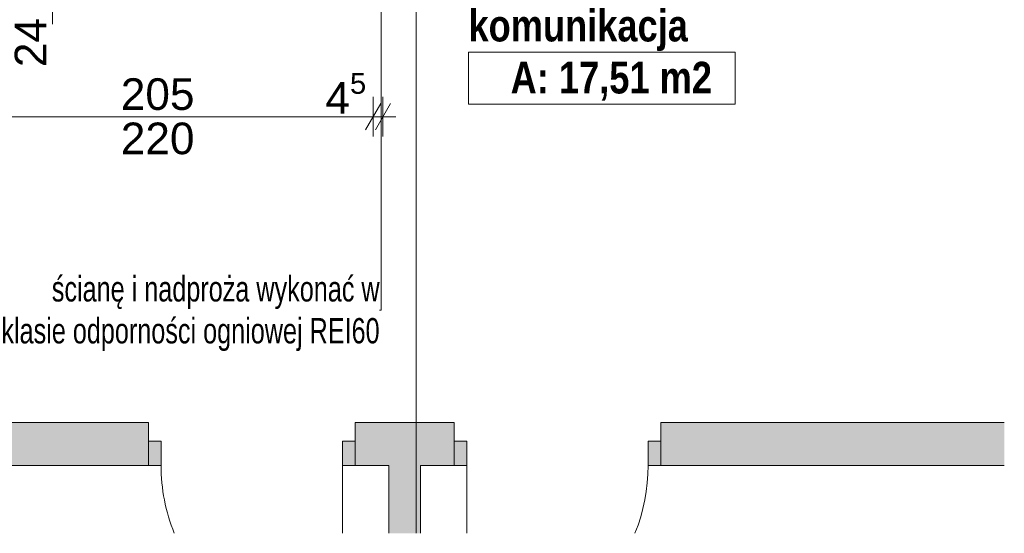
# Paper-space layout 'A-34 RZUT - PIĘTRO 4' of a CAD drawing. Header units: millimetres. Extents: x 0 to 800, y 0 to 550.
# Tile 10 of 15: x 452 to 545, y 111 to 159. Entities that reach past the tile are written whole.
import ezdxf
from ezdxf.xclip import XClip

# ---------------------------------------------------------------- set-up
doc = ezdxf.new("R2010")
doc.units = ezdxf.units.MM
doc.header["$MEASUREMENT"] = 0
doc.header["$XCLIPFRAME"] = 0
doc.linetypes.add('DASHDOTX2', pattern=[1000, 500, -250, 0, -250])
doc.linetypes.add('PRZERYWANA_DU_A', pattern=[550, 350.0000000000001, -199.9999999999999])
for name, color, linetype, lineweight in [('0_Nr_pióra__2', 8, 'Continuous', 13), ('A_strefy_Nr_pióra__1', 7, 'Continuous', 20), ('A_wymiary_Nr_pióra__1', 7, 'Continuous', 20), ('A_wymiary_Nr_pióra__2', 8, 'Continuous', 13), ('A_ściany_Nr_pióra__1', 7, 'Continuous', 20), ('Drzwi Archicad_Nr_pióra__1', 7, 'Continuous', 20)]:
    doc.layers.add(name, color=color, linetype=linetype, lineweight=lineweight)
for name, color, linetype, lineweight, true_color in [('A_opis_Nr_pióra__10', 7, 'Continuous', 13, 0x4b4b4b), ('A_opis_Nr_pióra__255', 7, 'Continuous', 15, 0x242424), ('A_osie_Nr_pióra__16', 7, 'Continuous', 5, 0x0f0f0f)]:
    doc.layers.add(name, color=color, linetype=linetype, lineweight=lineweight, true_color=true_color)
for name, color, linetype in [('A_podrys', 7, 'Continuous'), ('A_ściany', 7, 'Continuous'), ('Drzwi Archicad', 7, 'Continuous')]:
    doc.layers.add(name, color=color, linetype=linetype)
doc.styles.add('STYL_AUTOMATYCZNY_1', font='arial.ttf')
doc.styles.add('STYL_AUTOMATYCZNY_2', font='ARIALN.TTF')
doc.styles.add('STYL_AUTOMATYCZNY_5', font='arial.ttf')
doc.styles.add('STYL_AUTOMATYCZNY_6', font='ARIALN.TTF')

# ---------------------------------------------------------------- blocks, each defined once
blk = doc.blocks.new('Rysunek_1_1', base_point=(-3193.210673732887, -647.6028358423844))
at = {"layer": 'A_ściany', "linetype": 'Continuous', "lineweight": 0, "true_color": 0x000000}
for points in [[(418.3835440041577, 116.9868323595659), (463.9835442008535, 116.9868323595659), (463.9835442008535, 121.0468319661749), (418.3835440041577, 121.0468319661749)], [(483.5835442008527, 121.0468323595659), (483.5835442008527, 116.9868323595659), (492.983544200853, 116.9868323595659), (492.983544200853, 121.0468323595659)], [(512.5835500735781, 121.0468277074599), (512.5835500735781, 116.9868273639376), (545.1719940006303, 116.9868273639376), (545.1719940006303, 121.0468277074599)], [(489.7869427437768, 116.9868331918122), (486.7869455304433, 116.9868331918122), (486.7869455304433, 110.5468360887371), (489.7869427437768, 110.5468360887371)]]:
    blk.add_hatch(color=18, dxfattribs=at).paths.add_polyline_path(points)
at = {"layer": 'Drzwi Archicad', "linetype": 'Continuous', "lineweight": 0, "true_color": 0xfdfdfd}
for points in [[(463.9835442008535, 119.2868323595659), (463.9835442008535, 116.9868323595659), (465.1835442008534, 116.9868323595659), (465.1835442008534, 119.2868323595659)], [(483.5835442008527, 116.9868323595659), (483.5835442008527, 119.2868323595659), (482.3835442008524, 119.2868323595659), (482.3835442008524, 116.9868323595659)], [(492.983544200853, 116.9868323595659), (494.1835442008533, 116.9868323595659), (494.1835442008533, 119.2868323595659), (492.983544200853, 119.2868323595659)], [(512.5835442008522, 119.2868323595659), (511.3835442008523, 119.2868323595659), (511.3835442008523, 116.9868323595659), (512.5835442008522, 116.9868323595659)]]:
    blk.add_hatch(color=7, dxfattribs=at).paths.add_polyline_path(points)
at = {"layer": '0_Nr_pióra__2', "color": 8, "linetype": 'PRZERYWANA_DU_A', "lineweight": 13, "ltscale": 2, "flags": 128}
blk.add_lwpolyline([(545.1719941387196, 110.5468323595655), (545.1719941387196, 300.5468323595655)], dxfattribs=at)
at = {"layer": 'A_opis_Nr_pióra__255', "color": 250, "linetype": 'Continuous', "lineweight": 15, "ltscale": 2, "true_color": 0x242424}
for p, q in [((486.0733276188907, 166.3635939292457), (486.0733276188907, 131.715402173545)), ((486.0733276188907, 131.715402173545), (485.9108662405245, 131.715402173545))]:
    blk.add_line(p, q, dxfattribs=at)
at = {"layer": 'A_osie_Nr_pióra__16', "color": 250, "linetype": 'DASHDOTX2', "lineweight": 5, "ltscale": 2, "true_color": 0x0f0f0f}
blk.add_line((489.3835467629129, 409.462781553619), (489.3835467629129, 110.5468336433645), dxfattribs=at)
at = {"layer": 'A_strefy_Nr_pióra__1', "color": 7, "linetype": 'Continuous', "lineweight": 20, "ltscale": 2}
for p, q in [((494.3390783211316, 156.1820290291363), (494.3390783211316, 151.2408549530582)), ((494.3390783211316, 156.1820290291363), (519.6439942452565, 156.1820290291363)), ((519.6439942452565, 156.1820290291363), (519.6439942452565, 151.2408549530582)), ((494.3390783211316, 151.2408549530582), (519.6439942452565, 151.2408549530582))]:
    blk.add_line(p, q, dxfattribs=at)
at = {"layer": 'A_wymiary_Nr_pióra__1', "color": 7, "linetype": 'Continuous', "lineweight": 20, "ltscale": 2}
for p, q in [((484.5703098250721, 148.7968360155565), (486.0136828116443, 151.2968349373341)), ((486.9536837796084, 151.2968349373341), (485.5103033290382, 148.7968360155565))]:
    blk.add_line(p, q, dxfattribs=at)
at = {"layer": 'A_wymiary_Nr_pióra__2', "color": 8, "linetype": 'Continuous', "lineweight": 13, "ltscale": 2}
for p, q in [((454.8919912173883, 158.8243365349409), (454.8919912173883, 160.0468348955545)), ((485.2919963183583, 148.1718381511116), (485.2919963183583, 151.9218402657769)), ((486.2319972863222, 148.1718381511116), (486.2319972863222, 151.9218402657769)), ((444.2919945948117, 150.0468392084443), (485.2919963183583, 150.0468392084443)), ((485.2919963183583, 150.0468392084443), (486.2319972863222, 150.0468392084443)), ((486.2319972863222, 150.0468392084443), (487.4544956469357, 150.0468392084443))]:
    blk.add_line(p, q, dxfattribs=at)
at = {"layer": 'A_ściany_Nr_pióra__1', "color": 7, "linetype": 'Continuous', "lineweight": 20, "ltscale": 2}
for p, q in [((463.9835437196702, 121.0468338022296), (463.243540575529, 121.0468338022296)), ((463.9835437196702, 119.2868305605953), (463.9835437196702, 121.0468338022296)), ((483.583546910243, 121.0468338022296), (484.3235425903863, 121.0468338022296)), ((483.583546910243, 119.2868305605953), (483.583546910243, 121.0468338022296)), ((492.9835416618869, 121.0468338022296), (492.2435459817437, 121.0468338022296)), ((492.9835416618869, 119.2868305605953), (492.9835416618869, 121.0468338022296)), ((512.5835448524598, 121.0468338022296), (513.3235405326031, 121.0468338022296)), ((512.5835448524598, 119.2868305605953), (512.5835448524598, 121.0468338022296)), ((463.9835437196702, 116.9868294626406), (463.9835437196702, 119.2868305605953)), ((483.583546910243, 116.9868294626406), (483.583546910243, 119.2868305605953)), ((492.9835416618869, 116.9868294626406), (492.9835416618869, 119.2868305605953)), ((512.5835448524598, 116.9868294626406), (512.5835448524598, 119.2868305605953)), ((463.9835437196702, 116.9868294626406), (463.0435427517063, 116.9868294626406)), ((483.583546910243, 116.9868294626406), (484.523547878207, 116.9868294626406)), ((492.9835416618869, 116.9868294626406), (492.043540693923, 116.9868294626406)), ((512.5835448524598, 116.9868294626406), (513.5235458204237, 116.9868294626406))]:
    blk.add_line(p, q, dxfattribs=at)
at = {"layer": 'A_ściany_Nr_pióra__1', "color": 7, "linetype": 'Continuous', "lineweight": 20, "ltscale": 2, "flags": 128}
for points in [[(463.9835442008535, 121.0468323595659), (418.3835442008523, 121.0468323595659)], [(492.983544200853, 121.0468323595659), (483.5835442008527, 121.0468323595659)], [(545.1719941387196, 121.0468323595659), (512.5835442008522, 121.0468323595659)], [(423.5835442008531, 116.9868323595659), (463.9835442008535, 116.9868323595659)], [(483.5835442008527, 116.9868323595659), (486.7869423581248, 116.9868323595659)], [(486.7869423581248, 116.9868323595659), (486.7869423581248, 110.5468323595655)], [(489.7869423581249, 116.9868323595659), (492.983544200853, 116.9868323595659)], [(489.7869423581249, 110.5468323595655), (489.7869423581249, 116.9868323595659)], [(512.5835442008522, 116.9868323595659), (545.1719941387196, 116.9868323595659)]]:
    blk.add_lwpolyline(points, dxfattribs=at)
at = {"layer": 'Drzwi Archicad_Nr_pióra__1', "color": 7, "linetype": 'Continuous', "lineweight": 20, "ltscale": 2}
for p, q in [((463.9835437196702, 121.0468338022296), (463.243540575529, 121.0468338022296)), ((463.9835437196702, 121.0468338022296), (463.243540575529, 121.0468338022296)), ((463.9835437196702, 119.2868305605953), (463.9835437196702, 121.0468338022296)), ((463.9835437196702, 119.2868305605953), (463.9835437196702, 121.0468338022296)), ((483.583546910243, 119.2868305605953), (483.583546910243, 121.0468338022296)), ((483.583546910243, 119.2868305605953), (483.583546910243, 121.0468338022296)), ((483.583546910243, 121.0468338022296), (484.3235425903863, 121.0468338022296)), ((483.583546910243, 121.0468338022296), (484.3235425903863, 121.0468338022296)), ((492.9835416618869, 121.0468338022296), (492.2435459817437, 121.0468338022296)), ((492.9835416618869, 121.0468338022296), (492.2435459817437, 121.0468338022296)), ((492.9835416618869, 119.2868305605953), (492.9835416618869, 121.0468338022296)), ((492.9835416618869, 119.2868305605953), (492.9835416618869, 121.0468338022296)), ((512.5835448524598, 119.2868305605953), (512.5835448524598, 121.0468338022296)), ((512.5835448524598, 119.2868305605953), (512.5835448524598, 121.0468338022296)), ((512.5835448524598, 121.0468338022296), (513.3235405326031, 121.0468338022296)), ((512.5835448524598, 121.0468338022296), (513.3235405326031, 121.0468338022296)), ((463.9835437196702, 119.2868305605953), (465.1835455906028, 119.2868305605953)), ((463.9835437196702, 116.9868294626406), (463.9835437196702, 119.2868305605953)), ((463.9835437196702, 116.9868294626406), (463.9835437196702, 119.2868305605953)), ((463.9835437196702, 116.9868294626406), (463.9835437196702, 119.2868305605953)), ((465.1835455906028, 119.2868305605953), (465.1835455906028, 116.9868294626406)), ((482.3835450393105, 116.9868294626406), (482.3835450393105, 119.2868305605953)), ((482.3835450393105, 119.2868305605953), (483.583546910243, 119.2868305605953)), ((483.583546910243, 119.2868305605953), (483.583546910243, 116.9868294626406)), ((483.583546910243, 116.9868294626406), (483.583546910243, 119.2868305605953)), ((483.583546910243, 116.9868294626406), (483.583546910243, 119.2868305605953)), ((494.1835435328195, 119.2868305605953), (492.9835416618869, 119.2868305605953)), ((492.9835416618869, 119.2868305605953), (492.9835416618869, 116.9868294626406)), ((492.9835416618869, 116.9868294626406), (492.9835416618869, 119.2868305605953)), ((492.9835416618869, 116.9868294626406), (492.9835416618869, 119.2868305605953)), ((494.1835435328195, 116.9868294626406), (494.1835435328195, 119.2868305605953)), ((512.5835448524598, 119.2868305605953), (511.3835429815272, 119.2868305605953)), ((511.3835429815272, 119.2868305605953), (511.3835429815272, 116.9868294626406)), ((512.5835448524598, 116.9868294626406), (512.5835448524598, 119.2868305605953)), ((512.5835448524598, 116.9868294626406), (512.5835448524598, 119.2868305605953)), ((512.5835448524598, 116.9868294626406), (512.5835448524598, 119.2868305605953)), ((463.9835437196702, 116.9868294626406), (463.0435427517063, 116.9868294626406)), ((463.9835437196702, 116.9868294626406), (463.0435427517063, 116.9868294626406)), ((465.1835455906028, 116.9868294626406), (463.9835437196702, 116.9868294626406)), ((482.3835450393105, 116.986831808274), (482.3835450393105, 110.546834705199)), ((483.583546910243, 116.9868294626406), (482.3835450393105, 116.9868294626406)), ((483.583546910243, 116.9868294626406), (484.523547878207, 116.9868294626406)), ((483.583546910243, 116.9868294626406), (484.523547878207, 116.9868294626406)), ((492.9835416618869, 116.9868294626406), (492.043540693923, 116.9868294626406)), ((492.9835416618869, 116.9868294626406), (492.043540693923, 116.9868294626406)), ((492.9835416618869, 116.9868294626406), (494.1835435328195, 116.9868294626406)), ((494.1835435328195, 116.986831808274), (494.1835435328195, 110.546834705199)), ((511.3835429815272, 116.9868294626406), (512.5835448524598, 116.9868294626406)), ((512.5835448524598, 116.9868294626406), (513.5235458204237, 116.9868294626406)), ((512.5835448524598, 116.9868294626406), (513.5235458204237, 116.9868294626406))]:
    blk.add_line(p, q, dxfattribs=at)
for centre, start, end in [((482.3835442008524, 116.9868323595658), 180, 201.9883836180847), ((494.1835442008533, 116.9868323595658), 338.0116163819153, 0)]:
    blk.add_arc(centre, 17.19999999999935, start, end, dxfattribs=at)
at = {"layer": 'A_opis_Nr_pióra__10', "color": 251, "linetype": 'Continuous', "lineweight": 13, "true_color": 0x4b4b4b, "insert": (485.9108688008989, 131.3781896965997), "char_height": 2.400000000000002, "width": 42.19162256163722, "attachment_point": 6, "line_spacing_factor": 0.9929321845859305, "style": 'STYL_AUTOMATYCZNY_2'}
blk.add_mtext('\\A1;{\\pqr;\\fArial Narrow|b0|i0|c238|p0;\\W1.000000;ścianę i nadproża wykonać w klasie odporności ogniowej REI60}', dxfattribs=at)
at = {"layer": 'A_strefy_Nr_pióra__1', "color": 7, "linetype": 'Continuous', "lineweight": 20, "char_height": 3, "attachment_point": 1, "style": 'STYL_AUTOMATYCZNY_6'}
for s, insert in [('\\A1;{\\pql;\\fArial Narrow|b1|i0|c238|p0;\\W1.000000;komunikacja}', (494.3390758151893, 160.1843267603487)), ('\\A1;{\\pql;\\fArial Narrow|b1|i0|c238|p0;\\W1.000000;A: 17,51 m2}', (498.3390758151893, 155.2534902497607))]:
    blk.add_mtext(s, dxfattribs=dict(at, insert=insert))
at = {"layer": 'A_wymiary_Nr_pióra__1', "color": 7, "linetype": 'Continuous', "lineweight": 20, "insert": (480.7711141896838, 149.4485240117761), "char_height": 3, "attachment_point": 7, "style": 'STYL_AUTOMATYCZNY_1'}
blk.add_mtext('\\A1;{\\pql;\\fArial|b0|i0|c238|p0;\\W1.000000;4\\fArial|b0|i0|c238|p0;\\W1.000000;\\A1{\\H.66x;\\S5^  ;}}', dxfattribs=at)
at = {"layer": 'A_wymiary_Nr_pióra__1', "color": 7, "linetype": 'Continuous', "lineweight": 20, "insert": (454.2919941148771, 154.7479869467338), "char_height": 3, "width": 4.57635, "attachment_point": 7, "rotation": 90, "style": 'STYL_AUTOMATYCZNY_5'}
blk.add_mtext('\\A1;{\\pql;\\fArial|b0|i0|c238|p0;\\W1.000000;24}', dxfattribs=at)
at = {"layer": 'A_wymiary_Nr_pióra__1', "color": 7, "linetype": 'Continuous', "lineweight": 20, "char_height": 3, "width": 6.86451, "attachment_point": 7, "style": 'STYL_AUTOMATYCZNY_5'}
for s, insert in [('\\A1;{\\pql;\\fArial|b0|i0|c238|p0;\\W1.000000;205}', (461.3597390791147, 150.6468370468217)), ('\\A1;{\\pql;\\fArial|b0|i0|c238|p0;\\W1.000000;220}', (461.3597390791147, 146.4468368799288))]:
    blk.add_mtext(s, dxfattribs=dict(at, insert=insert))

psp = doc.layouts.new('A-34 RZUT - PIĘTRO 4')

# ---------------------------------------------------------------- block references
at = {"layer": 'A_podrys', "color": 37, "linetype": 'Continuous', "lineweight": 5, "true_color": 0x656532}
ref = psp.add_blockref('Rysunek_1_1', (-3193.210673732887, -647.6028358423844), dxfattribs=at)
XClip(ref).set_block_clipping_path([(44.27205163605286, 110.5468323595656), (545.1719941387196, 528.1668323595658)])

doc.saveas('drawing.dxf')
